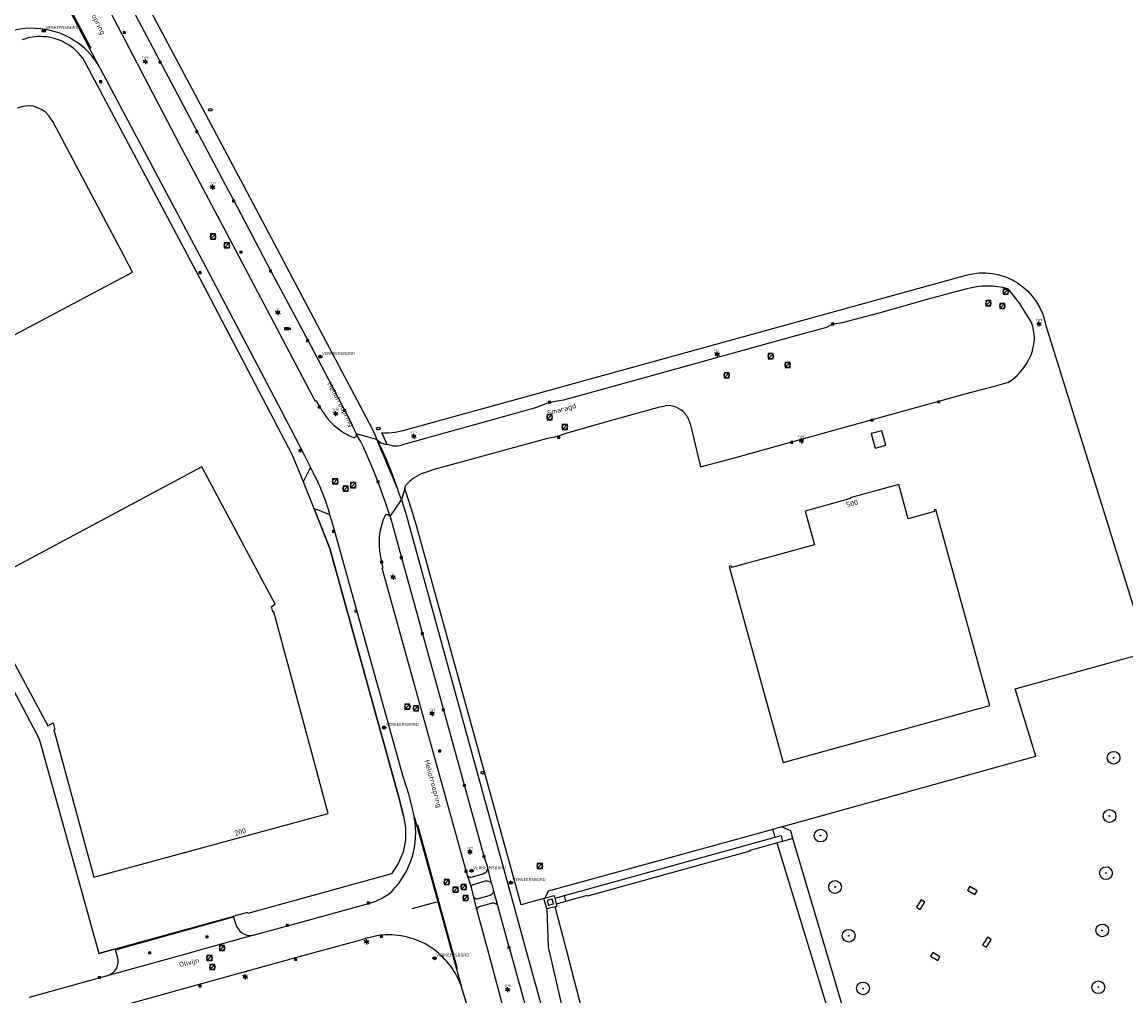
# Model space of a CAD drawing. Header units: metres. Extents: x 102000 to 105000, y 414600 to 420766.
# Tile 194 of 206: x 103296 to 103513, y 419991 to 420182. Entities that reach past the tile are written whole.
import ezdxf
from ezdxf.enums import TextEntityAlignment as Align

# ---------------------------------------------------------------- set-up
doc = ezdxf.new("R2010")
doc.units = ezdxf.units.M
doc.layers.get('0').update_dxf_attribs({"color": 8})
doc.styles.add('MtXpl_NLCS-ISO', font='NLCS-ISO.ttf')
doc.styles.add('NLCS-ISO', font='NLCS-ISO.ttf')

msp = doc.modelspace()

# ---------------------------------------------------------------- hatches: boundary and pattern name
for points in [[(103347.86, 420122), (103347.86, 420121.67), (103347.94, 420121.67), (103348.6, 420122)], [(103347.86, 420122), (103347.86, 420121.67), (103347.94, 420121.67), (103348.6, 420122)], [(103348.68, 420122), (103348.6, 420122), (103347.94, 420121.67), (103348.68, 420121.67)], [(103348.68, 420122), (103348.6, 420122), (103347.94, 420121.67), (103348.68, 420121.67)], [(103348.96, 420122), (103348.68, 420121.92), (103348.68, 420121.74), (103348.96, 420121.67)], [(103348.96, 420122), (103348.68, 420121.92), (103348.68, 420121.74), (103348.96, 420121.67)]]:
    msp.add_hatch(color=256).paths.add_polyline_path(points)
at = {"ltscale": 0.1}
h = msp.add_hatch(color=256, dxfattribs=at)
edge = h.paths.add_edge_path()
edge.add_arc((103510.41, 420037.69), 0.075, 0, 360)
h = msp.add_hatch(color=256, dxfattribs=at)
edge = h.paths.add_edge_path()
edge.add_arc((103509.62, 420026.26), 0.075, 0, 360)
h = msp.add_hatch(color=256, dxfattribs=at)
edge = h.paths.add_edge_path()
edge.add_arc((103452.96, 420022.42), 0.075, 0, 360)
h = msp.add_hatch(color=256, dxfattribs=at)
edge = h.paths.add_edge_path()
edge.add_arc((103508.93, 420015.05), 0.075, 0, 360)
h = msp.add_hatch(color=256, dxfattribs=at)
edge = h.paths.add_edge_path()
edge.add_arc((103455.81, 420012.34), 0.075, 0, 360)
h = msp.add_hatch(color=256, dxfattribs=at)
edge = h.paths.add_edge_path()
edge.add_arc((103508.18, 420003.82), 0.075, 0, 360)
h = msp.add_hatch(color=256, dxfattribs=at)
edge = h.paths.add_edge_path()
edge.add_arc((103458.47, 420002.78), 0.075, 0, 360)
h = msp.add_hatch(color=256, dxfattribs=at)
edge = h.paths.add_edge_path()
edge.add_arc((103461.28, 419992.44), 0.075, 0, 360)
h = msp.add_hatch(color=256, dxfattribs=at)
edge = h.paths.add_edge_path()
edge.add_arc((103507.42, 419992.68), 0.075, 0, 360)

# ---------------------------------------------------------------- linework, layer by layer
for p, q in [((103287.82, 420248.02), (103339.79, 420149.91)), ((103294.71, 420205.16), (103311.62, 420173.08)), ((103327.29, 420158.07), (103310.91, 420189.35)), ((103314.99, 420190.35), (103336.87, 420148.86)), ((103303.57, 420188.86), (103309.9, 420176.84)), ((103300.23, 420180.29), (103301.13, 420180.29)), ((103316.24, 420179.79), (103316.69, 420180.09)), ((103316.69, 420179.79), (103316.24, 420180.09)), ((103316.69, 420180.09), (103316.24, 420180.09)), ((103316.24, 420180.09), (103316.24, 420179.79)), ((103316.24, 420179.79), (103316.69, 420179.79)), ((103316.69, 420179.79), (103316.69, 420180.09)), ((103320.34, 420174.33), (103320.81, 420174.33)), ((103323.24, 420173.97), (103323.69, 420174.28)), ((103323.69, 420173.97), (103323.24, 420174.28)), ((103323.69, 420174.28), (103323.24, 420174.28)), ((103323.24, 420174.28), (103323.24, 420173.97)), ((103323.69, 420173.97), (103323.69, 420174.28)), ((103330.52, 420133.12), (103309, 420173.75)), ((103330.52, 420133.12), (103309, 420173.75)), ((103311.62, 420173.08), (103311.7, 420172.93)), ((103311.7, 420172.93), (103311.78, 420172.78)), ((103311.78, 420172.78), (103331.73, 420135.27)), ((103320.34, 420174.13), (103320.81, 420174.13)), ((103323.24, 420173.97), (103323.69, 420173.97)), ((103311.61, 420170.15), (103312.06, 420170.45)), ((103312.06, 420170.15), (103311.61, 420170.45)), ((103312.06, 420170.45), (103311.61, 420170.45)), ((103311.61, 420170.45), (103311.61, 420170.15)), ((103311.61, 420170.15), (103312.06, 420170.15)), ((103312.06, 420170.15), (103312.06, 420170.45)), ((103297.57, 420165.54), (103296.55, 420165.44)), ((103298.56, 420165.46), (103297.57, 420165.54)), ((103296.55, 420165.44), (103295.48, 420165.09)), ((103299.46, 420165.19), (103298.56, 420165.46)), ((103300.21, 420164.86), (103299.46, 420165.19)), ((103300.98, 420164.33), (103300.21, 420164.86)), ((103301.75, 420163.54), (103300.98, 420164.33)), ((103302.27, 420162.73), (103301.75, 420163.54)), ((103302.42, 420162.44), (103302.27, 420162.73)), ((103302.47, 420162.46), (103302.42, 420162.44)), ((103316.4, 420136.09), (103302.47, 420162.46)), ((103330.45, 420160.33), (103330.9, 420160.63)), ((103330.9, 420160.33), (103330.45, 420160.63)), ((103330.9, 420160.63), (103330.45, 420160.63)), ((103330.45, 420160.63), (103330.45, 420160.33)), ((103330.45, 420160.33), (103330.9, 420160.33)), ((103330.9, 420160.33), (103330.9, 420160.63)), ((103338.28, 420137.33), (103327.29, 420158.07)), ((103333.52, 420149.71), (103333.98, 420149.71)), ((103333.52, 420149.51), (103333.98, 420149.51)), ((103336.87, 420148.86), (103337.9, 420146.98)), ((103339.79, 420149.91), (103364.46, 420103.31)), ((103337.67, 420146.73), (103338.12, 420147.03)), ((103338.12, 420146.73), (103337.67, 420147.03)), ((103338.12, 420147.03), (103337.67, 420147.03)), ((103337.67, 420147.03), (103337.67, 420146.73)), ((103337.67, 420146.73), (103338.12, 420146.73)), ((103337.9, 420146.98), (103345.11, 420133.25)), ((103338.12, 420146.73), (103338.12, 420147.03)), ((103334.35, 420140.42), (103333.35, 420140.42)), ((103333.35, 420140.42), (103333.35, 420139.42)), ((103333.5, 420139.57), (103334.21, 420140.28)), ((103334.35, 420139.42), (103334.35, 420140.42)), ((103333.35, 420139.42), (103334.35, 420139.42)), ((103337.05, 420138.68), (103336.05, 420138.68)), ((103336.05, 420138.68), (103336.05, 420137.68)), ((103336.05, 420137.68), (103337.05, 420137.68)), ((103336.2, 420137.83), (103336.91, 420138.54)), ((103337.05, 420137.68), (103337.05, 420138.68)), ((103318.09, 420132.91), (103316.4, 420136.09)), ((103331.73, 420135.27), (103347.23, 420105.79)), ((103353.94, 420107.58), (103338.28, 420137.33)), ((103339.11, 420136.7), (103339.56, 420137)), ((103339.56, 420136.7), (103339.11, 420137)), ((103339.56, 420137), (103339.11, 420137)), ((103339.11, 420137), (103339.11, 420136.7)), ((103339.11, 420136.7), (103339.56, 420136.7)), ((103339.56, 420136.7), (103339.56, 420137)), ((103349.45, 420097.07), (103330.52, 420133.12)), ((103349.45, 420097.07), (103330.52, 420133.12)), ((103344.89, 420133), (103345.34, 420133.3)), ((103345.34, 420133), (103344.89, 420133.3)), ((103345.34, 420133.3), (103344.89, 420133.3)), ((103344.89, 420133.3), (103344.89, 420133)), ((103345.11, 420133.25), (103352.41, 420119.6)), ((103345.34, 420133), (103345.34, 420133.3)), ((103284.96, 420115.37), (103318.09, 420132.91)), ((103331.06, 420132.67), (103331.51, 420132.97)), ((103331.51, 420132.67), (103331.06, 420132.97)), ((103331.51, 420132.97), (103331.06, 420132.97)), ((103331.06, 420132.97), (103331.06, 420132.67)), ((103331.06, 420132.67), (103331.51, 420132.67)), ((103331.51, 420132.67), (103331.51, 420132.97)), ((103344.89, 420133), (103345.34, 420133)), ((103371.1, 420101.87), (103481.49, 420132.34)), ((103481.49, 420132.34), (103482.77, 420132.62)), ((103482.77, 420132.62), (103484.07, 420132.77)), ((103484.07, 420132.77), (103485.38, 420132.78)), ((103485.38, 420132.78), (103486.68, 420132.65)), ((103486.68, 420132.65), (103487.96, 420132.39)), ((103487.96, 420132.39), (103489.21, 420131.99)), ((103489.21, 420131.99), (103490.41, 420131.47)), ((103490.41, 420131.47), (103491.55, 420130.82)), ((103481.62, 420129.64), (103474.75, 420127.84)), ((103489.76, 420129.59), (103488.76, 420129.59)), ((103488.76, 420129.59), (103488.76, 420128.59)), ((103488.9, 420128.73), (103489.61, 420129.44)), ((103491.95, 420126.88), (103489.71, 420129.68)), ((103489.76, 420128.59), (103489.76, 420129.59)), ((103491.55, 420130.82), (103492.61, 420130.06)), ((103492.61, 420130.06), (103493.59, 420129.19)), ((103493.59, 420129.19), (103494.47, 420128.23)), ((103474.75, 420127.84), (103464.37, 420124.91)), ((103486.36, 420127.36), (103485.36, 420127.36)), ((103485.36, 420127.36), (103485.36, 420126.36)), ((103485.5, 420126.51), (103486.21, 420127.21)), ((103486.36, 420126.36), (103486.36, 420127.36)), ((103489.12, 420126.8), (103488.12, 420126.8)), ((103488.12, 420126.8), (103488.12, 420125.8)), ((103488.26, 420125.94), (103488.97, 420126.65)), ((103488.76, 420128.59), (103489.76, 420128.59)), ((103489.12, 420125.8), (103489.12, 420126.8)), ((103493.95, 420123.74), (103491.95, 420126.88)), ((103494.47, 420128.23), (103495.25, 420127.17)), ((103495.25, 420127.17), (103495.91, 420126.05)), ((103346.31, 420125.12), (103346.78, 420125.12)), ((103346.31, 420124.92), (103346.78, 420124.92)), ((103464.37, 420124.91), (103457.18, 420122.99)), ((103485.36, 420126.36), (103486.36, 420126.36)), ((103488.12, 420125.8), (103489.12, 420125.8)), ((103495.91, 420126.05), (103496.45, 420124.85)), ((103496.45, 420124.85), (103496.87, 420123.61)), ((103454.96, 420122.54), (103454.12, 420122.05)), ((103455.97, 420122.83), (103454.96, 420122.54)), ((103455.12, 420122.62), (103455.57, 420122.92)), ((103455.57, 420122.62), (103455.12, 420122.92)), ((103455.57, 420122.92), (103455.12, 420122.92)), ((103455.12, 420122.92), (103455.12, 420122.62)), ((103455.12, 420122.62), (103455.57, 420122.62)), ((103455.57, 420122.62), (103455.57, 420122.92)), ((103457.18, 420122.99), (103455.97, 420122.83)), ((103495.55, 420122.86), (103496.01, 420122.86)), ((103495.55, 420122.66), (103496.01, 420122.66)), ((103496.87, 420123.61), (103497.12, 420122.49)), ((103497.12, 420122.49), (103515.83, 420062.47)), ((103348.68, 420122), (103347.86, 420122)), ((103347.86, 420122), (103347.86, 420121.67)), ((103348.68, 420122), (103347.86, 420122)), ((103347.86, 420122), (103347.86, 420121.67)), ((103347.86, 420121.67), (103348.68, 420121.67)), ((103347.86, 420121.67), (103348.68, 420121.67)), ((103348.68, 420121.92), (103348.96, 420122)), ((103348.68, 420121.92), (103348.96, 420122)), ((103348.68, 420121.67), (103348.68, 420122)), ((103348.68, 420121.67), (103348.68, 420122)), ((103348.68, 420121.74), (103348.96, 420121.67)), ((103348.68, 420121.74), (103348.96, 420121.67)), ((103348.96, 420122), (103348.96, 420121.67)), ((103348.96, 420122), (103348.96, 420121.67)), ((103447.4, 420120.25), (103415.58, 420111.43)), ((103454.12, 420122.05), (103447.4, 420120.25)), ((103352.18, 420119.35), (103352.63, 420119.65)), ((103352.63, 420119.35), (103352.18, 420119.65)), ((103352.63, 420119.65), (103352.18, 420119.65)), ((103352.18, 420119.65), (103352.18, 420119.35)), ((103352.18, 420119.35), (103352.63, 420119.35)), ((103352.41, 420119.6), (103359.63, 420105.91)), ((103352.63, 420119.35), (103352.63, 420119.65)), ((103354.43, 420116.36), (103355.33, 420116.36)), ((103432.47, 420116.94), (103432.93, 420116.94)), ((103432.47, 420116.74), (103432.93, 420116.74)), ((103443.69, 420116.95), (103442.69, 420116.95)), ((103442.69, 420116.95), (103442.69, 420115.95)), ((103442.69, 420115.95), (103443.69, 420115.95)), ((103442.83, 420116.09), (103443.54, 420116.8)), ((103443.69, 420115.95), (103443.69, 420116.95)), ((103447, 420115.24), (103446, 420115.24)), ((103446, 420115.24), (103446, 420114.24)), ((103446, 420114.24), (103447, 420114.24)), ((103446.15, 420114.39), (103446.85, 420115.09)), ((103447, 420114.24), (103447, 420115.24)), ((103415.58, 420111.43), (103402.58, 420107.85)), ((103435.07, 420113.2), (103434.07, 420113.2)), ((103434.07, 420113.2), (103434.07, 420112.2)), ((103434.07, 420112.2), (103435.07, 420112.2)), ((103434.22, 420112.35), (103434.93, 420113.05)), ((103435.07, 420112.2), (103435.07, 420113.2)), ((103481.31, 420109.06), (103487.04, 420110.57)), ((103487.04, 420110.57), (103489.82, 420111.36)), ((103354.12, 420107.68), (103353.94, 420107.58)), ((103354.82, 420106.4), (103354.12, 420107.68)), ((103399.45, 420107.24), (103397.1, 420106.32)), ((103400.52, 420107.52), (103399.45, 420107.24)), ((103399.6, 420107.28), (103400.05, 420107.58)), ((103400.05, 420107.28), (103399.6, 420107.58)), ((103400.05, 420107.58), (103399.6, 420107.58)), ((103399.6, 420107.58), (103399.6, 420107.28)), ((103399.6, 420107.28), (103400.05, 420107.28)), ((103400.05, 420107.28), (103400.05, 420107.58)), ((103402.58, 420107.85), (103400.52, 420107.52)), ((103447.32, 420099.64), (103476.12, 420107.6)), ((103475.9, 420107.34), (103476.35, 420107.64)), ((103476.35, 420107.34), (103475.9, 420107.64)), ((103476.35, 420107.64), (103475.9, 420107.64)), ((103475.9, 420107.64), (103475.9, 420107.34)), ((103475.9, 420107.34), (103476.35, 420107.34)), ((103476.12, 420107.6), (103481.31, 420109.06)), ((103476.35, 420107.34), (103476.35, 420107.64)), ((103347.23, 420105.79), (103351.84, 420096.81)), ((103354.48, 420106.35), (103354.93, 420106.65)), ((103354.93, 420106.35), (103354.48, 420106.65)), ((103354.93, 420106.65), (103354.48, 420106.65)), ((103354.48, 420106.65), (103354.48, 420106.35)), ((103354.48, 420106.35), (103354.93, 420106.35)), ((103354.93, 420106.35), (103354.93, 420106.65)), ((103357.65, 420105.27), (103358.12, 420105.27)), ((103357.65, 420105.07), (103358.12, 420105.07)), ((103359.41, 420105.66), (103359.86, 420105.96)), ((103359.86, 420105.66), (103359.41, 420105.96)), ((103359.86, 420105.96), (103359.41, 420105.96)), ((103359.41, 420105.96), (103359.41, 420105.66)), ((103359.41, 420105.66), (103359.86, 420105.66)), ((103359.63, 420105.91), (103360.72, 420103.78)), ((103359.86, 420105.66), (103359.86, 420105.96)), ((103397.1, 420106.32), (103386.29, 420103.34)), ((103400.33, 420105), (103399.33, 420105)), ((103399.33, 420105), (103399.33, 420104)), ((103400.33, 420104), (103400.33, 420105)), ((103411.32, 420103.73), (103421.46, 420106.54)), ((103421.46, 420106.54), (103422.49, 420106.74)), ((103360.72, 420103.78), (103361.94, 420101.21)), ((103364.46, 420103.31), (103365.41, 420101.45)), ((103386.29, 420103.34), (103371.01, 420099.08)), ((103399.33, 420104), (103400.33, 420104)), ((103399.47, 420104.15), (103400.18, 420104.86)), ((103403.32, 420103.08), (103402.32, 420103.08)), ((103402.32, 420103.08), (103402.32, 420102.08)), ((103402.47, 420102.23), (103403.17, 420102.93)), ((103402.81, 420101.29), (103411.32, 420103.73)), ((103403.32, 420102.08), (103403.32, 420103.08)), ((103427.39, 420103.22), (103429.44, 420094.72)), ((103462.83, 420103.75), (103463.28, 420104.05)), ((103463.28, 420103.75), (103462.83, 420104.05)), ((103463.28, 420104.05), (103462.83, 420104.05)), ((103462.83, 420104.05), (103462.83, 420103.75)), ((103462.83, 420103.75), (103463.28, 420103.75)), ((103463.28, 420103.75), (103463.28, 420104.05)), ((103365.97, 420100.1), (103361.94, 420101.21)), ((103362.74, 420099.79), (103361.94, 420101.21)), ((103365.41, 420101.45), (103365.97, 420100.1)), ((103367.38, 420100.47), (103366.92, 420101.45)), ((103366.92, 420101.45), (103368.23, 420101.43)), ((103368.23, 420101.43), (103369.53, 420101.54)), ((103369.53, 420101.54), (103370.81, 420101.79)), ((103370.81, 420101.79), (103371.1, 420101.87)), ((103373, 420100.84), (103373.46, 420100.84)), ((103373, 420100.64), (103373.46, 420100.64)), ((103399.48, 420100.38), (103400.87, 420100.64)), ((103400.87, 420100.64), (103401.98, 420100.96)), ((103401.39, 420100.37), (103401.84, 420100.67)), ((103401.84, 420100.37), (103401.39, 420100.67)), ((103401.84, 420100.67), (103401.39, 420100.67)), ((103401.39, 420100.67), (103401.39, 420100.37)), ((103401.84, 420100.37), (103401.84, 420100.67)), ((103401.98, 420100.96), (103402.81, 420101.29)), ((103402.32, 420102.08), (103403.32, 420102.08)), ((103464.96, 420101.83), (103462.89, 420101.27)), ((103462.89, 420101.27), (103463.67, 420098.43)), ((103465.73, 420099), (103464.96, 420101.83)), ((103363.33, 420098.58), (103362.74, 420099.79)), ((103364.52, 420095.92), (103363.33, 420098.58)), ((103365.97, 420100.1), (103366.63, 420098.88)), ((103370.02, 420090.49), (103365.97, 420100.1)), ((103366.63, 420098.88), (103367.78, 420096.28)), ((103367.35, 420099.25), (103368.01, 420099.1)), ((103368.01, 420099.1), (103367.38, 420100.47)), ((103369.04, 420098.87), (103368.01, 420099.1)), ((103383.45, 420096.02), (103393.01, 420098.64)), ((103393.01, 420098.64), (103399.48, 420100.38)), ((103401.39, 420100.37), (103401.84, 420100.37)), ((103436.54, 420096.67), (103447.32, 420099.64)), ((103447.1, 420099.39), (103447.55, 420099.69)), ((103447.55, 420099.39), (103447.1, 420099.69)), ((103447.55, 420099.69), (103447.1, 420099.69)), ((103447.1, 420099.69), (103447.1, 420099.39)), ((103447.1, 420099.39), (103447.55, 420099.39)), ((103447.55, 420099.39), (103447.55, 420099.69)), ((103448.96, 420099.96), (103449.42, 420099.96)), ((103448.96, 420099.76), (103449.42, 420099.76)), ((103463.67, 420098.43), (103465.73, 420099)), ((103351.53, 420091.95), (103349.45, 420097.07)), ((103351.53, 420091.95), (103349.45, 420097.07)), ((103350.65, 420097.77), (103351.1, 420098.07)), ((103351.1, 420097.77), (103350.65, 420098.07)), ((103351.1, 420098.07), (103350.65, 420098.07)), ((103350.65, 420098.07), (103350.65, 420097.77)), ((103350.65, 420097.77), (103351.1, 420097.77)), ((103351.1, 420097.77), (103351.1, 420098.07)), ((103351.84, 420096.81), (103352.63, 420095.26)), ((103367.78, 420096.28), (103368.85, 420093.64)), ((103429.44, 420094.72), (103436.54, 420096.67)), ((103331.64, 420094.74), (103287.02, 420070.9)), ((103346.04, 420067.79), (103331.64, 420094.74)), ((103351.67, 420092), (103352.96, 420094.62)), ((103352.63, 420095.26), (103352.96, 420094.62)), ((103365.65, 420093.24), (103364.52, 420095.92)), ((103374.98, 420093.5), (103377.45, 420094.35)), ((103377.45, 420094.35), (103383.45, 420096.02)), ((103351.53, 420091.95), (103351.67, 420092)), ((103353.75, 420086.38), (103351.53, 420091.95)), ((103353.75, 420086.38), (103351.53, 420091.95)), ((103358.3, 420092.39), (103357.3, 420092.39)), ((103357.3, 420092.39), (103357.3, 420091.39)), ((103357.45, 420091.54), (103358.15, 420092.25)), ((103358.3, 420091.39), (103358.3, 420092.39)), ((103366.7, 420090.52), (103365.65, 420093.24)), ((103365.96, 420091.65), (103366.4, 420091.95)), ((103366.4, 420091.65), (103365.96, 420091.95)), ((103366.4, 420091.95), (103365.96, 420091.95)), ((103365.96, 420091.95), (103365.96, 420091.65)), ((103366.4, 420091.65), (103366.4, 420091.95)), ((103368.85, 420093.64), (103369.85, 420090.98)), ((103357.3, 420091.39), (103358.3, 420091.39)), ((103360.33, 420090.95), (103359.33, 420090.95)), ((103359.33, 420090.95), (103359.33, 420089.95)), ((103359.33, 420089.95), (103360.33, 420089.95)), ((103359.47, 420090.1), (103360.18, 420090.8)), ((103360.33, 420089.95), (103360.33, 420090.95)), ((103361.82, 420091.65), (103360.82, 420091.65)), ((103360.82, 420091.65), (103360.82, 420090.65)), ((103360.82, 420090.65), (103361.82, 420090.65)), ((103360.97, 420090.8), (103361.67, 420091.51)), ((103361.82, 420090.65), (103361.82, 420091.65)), ((103365.96, 420091.65), (103366.4, 420091.65)), ((103367.67, 420087.78), (103366.7, 420090.52)), ((103369.85, 420090.98), (103370.02, 420090.49)), ((103370.24, 420089.84), (103370.02, 420090.49)), ((103370.77, 420088.29), (103370.24, 420089.84)), ((103371.45, 420090.47), (103370.77, 420088.29)), ((103371.45, 420090.47), (103371.65, 420091.13)), ((103371.68, 420089.82), (103371.45, 420090.47)), ((103372.19, 420088.27), (103371.68, 420089.82)), ((103468.3, 420091.29), (103458.79, 420088.67)), ((103470.15, 420084.57), (103468.3, 420091.29)), ((103368.57, 420085.01), (103367.67, 420087.78)), ((103368.57, 420085.01), (103370.77, 420088.29)), ((103370.77, 420088.29), (103371.62, 420085.58)), ((103372.72, 420086.65), (103372.19, 420088.27)), ((103458.83, 420088.52), (103449.95, 420086.07)), ((103458.79, 420088.67), (103458.83, 420088.52)), ((103353.96, 420086.47), (103353.75, 420086.38)), ((103353.75, 420086.38), (103356.78, 420078.75)), ((103356.78, 420078.75), (103353.75, 420086.38)), ((103354.34, 420086.33), (103353.96, 420086.47)), ((103356.78, 420085.36), (103354.34, 420086.33)), ((103371.62, 420085.58), (103392.3, 420010.52)), ((103373.66, 420083.45), (103372.72, 420086.65)), ((103449.95, 420086.07), (103451.77, 420079.48)), ((103475.29, 420085.98), (103470.15, 420084.57)), ((103475.57, 420086.39), (103475.21, 420086.29)), ((103475.21, 420086.29), (103475.29, 420085.98)), ((103486.17, 420047.91), (103475.57, 420086.39)), ((103357.42, 420083.24), (103356.78, 420085.36)), ((103371.08, 420034.24), (103357.42, 420083.24)), ((103368.46, 420085), (103368.57, 420085.01)), ((103368.57, 420085.01), (103386.97, 420018.41)), ((103394.26, 420008.82), (103373.66, 420083.45)), ((103357.26, 420081.96), (103357.71, 420082.26)), ((103357.71, 420081.96), (103357.26, 420082.26)), ((103357.71, 420082.26), (103357.26, 420082.26)), ((103357.26, 420082.26), (103357.26, 420081.96)), ((103357.26, 420081.96), (103357.71, 420081.96)), ((103357.71, 420081.96), (103357.71, 420082.26)), ((103451.77, 420079.48), (103435.5, 420075.01)), ((103356.78, 420078.75), (103370.36, 420029.71)), ((103370.36, 420029.71), (103356.78, 420078.75)), ((103370.55, 420076.78), (103371, 420077.08)), ((103371, 420076.78), (103370.55, 420077.08)), ((103371, 420077.08), (103370.55, 420077.08)), ((103370.55, 420077.08), (103370.55, 420076.78)), ((103370.55, 420076.78), (103371, 420076.78)), ((103371, 420076.78), (103371, 420077.08)), ((103366.67, 420075.91), (103367.12, 420076.21)), ((103367.12, 420075.91), (103366.67, 420076.21)), ((103367.12, 420076.21), (103366.67, 420076.21)), ((103366.67, 420076.21), (103366.67, 420075.91)), ((103366.67, 420075.91), (103367.12, 420075.91)), ((103367.22, 420074.96), (103366.84, 420076.38)), ((103367, 420074.9), (103367.22, 420074.96)), ((103373.33, 420052.01), (103367, 420074.9)), ((103367.12, 420075.91), (103367.12, 420076.21)), ((103435.41, 420075.3), (103435.03, 420075.19)), ((103435.03, 420075.19), (103445.66, 420036.78)), ((103435.5, 420075.01), (103435.41, 420075.3)), ((103368.93, 420073.2), (103369.39, 420073.2)), ((103368.93, 420073), (103369.39, 420073)), ((103287.02, 420070.9), (103301.43, 420043.95)), ((103345.29, 420067.37), (103346.04, 420067.79)), ((103345.59, 420066.28), (103345.29, 420067.37)), ((103345.78, 420066.33), (103345.59, 420066.28)), ((103356.45, 420026.76), (103345.78, 420066.33)), ((103361.63, 420066.28), (103362.09, 420066.58)), ((103362.09, 420066.28), (103361.63, 420066.58)), ((103362.09, 420066.58), (103361.63, 420066.58)), ((103361.63, 420066.58), (103361.63, 420066.28)), ((103361.63, 420066.28), (103362.09, 420066.28)), ((103362.09, 420066.28), (103362.09, 420066.58)), ((103374.66, 420061.87), (103375.11, 420062.17)), ((103375.11, 420061.87), (103374.66, 420062.17)), ((103375.11, 420062.17), (103374.66, 420062.17)), ((103374.66, 420062.17), (103374.66, 420061.87)), ((103374.66, 420061.87), (103375.11, 420061.87)), ((103375.11, 420061.87), (103375.11, 420062.17)), ((103289.39, 420061.01), (103299.78, 420041.4)), ((103491.13, 420051.18), (103516.93, 420058.35)), ((103383.46, 420015.51), (103373.33, 420052.01)), ((103495.17, 420037.97), (103491.13, 420051.18)), ((103372.46, 420048.23), (103371.46, 420048.23)), ((103371.46, 420048.23), (103371.46, 420047.23)), ((103371.46, 420047.23), (103372.46, 420047.23)), ((103371.61, 420047.38), (103372.32, 420048.09)), ((103372.46, 420047.23), (103372.46, 420048.23)), ((103374.12, 420047.89), (103373.12, 420047.89)), ((103373.12, 420047.89), (103373.12, 420046.89)), ((103373.12, 420046.89), (103374.12, 420046.89)), ((103373.27, 420047.03), (103373.97, 420047.74)), ((103374.12, 420046.89), (103374.12, 420047.89)), ((103376.56, 420046.47), (103377.02, 420046.47)), ((103378.77, 420046.93), (103379.22, 420047.23)), ((103379.22, 420046.93), (103378.77, 420047.23)), ((103379.22, 420047.23), (103378.77, 420047.23)), ((103378.77, 420047.23), (103378.77, 420046.93)), ((103378.77, 420046.93), (103379.22, 420046.93)), ((103379.22, 420046.93), (103379.22, 420047.23)), ((103445.66, 420036.78), (103486.17, 420047.91)), ((103301.43, 420043.95), (103302.52, 420044.52)), ((103302.52, 420044.52), (103302.84, 420043.22)), ((103376.56, 420046.27), (103377.02, 420046.27)), ((103302.84, 420043.22), (103302.64, 420043.18)), ((103302.64, 420043.18), (103310.45, 420014.28)), ((103366.94, 420043.62), (103367.84, 420043.62)), ((103299.78, 420041.4), (103311.25, 420000)), ((103378.04, 420038.86), (103378.49, 420039.16)), ((103378.49, 420038.86), (103378.04, 420039.16)), ((103378.49, 420039.16), (103378.04, 420039.16)), ((103378.04, 420039.16), (103378.04, 420038.86)), ((103378.04, 420038.86), (103378.49, 420038.86)), ((103378.49, 420038.86), (103378.49, 420039.16)), ((103445.32, 420024.12), (103495.17, 420037.97)), ((103372.23, 420030.53), (103371.08, 420034.24)), ((103382.89, 420032.09), (103383.34, 420032.39)), ((103383.34, 420032.09), (103382.89, 420032.39)), ((103383.34, 420032.39), (103382.89, 420032.39)), ((103382.89, 420032.39), (103382.89, 420032.09)), ((103382.89, 420032.09), (103383.34, 420032.09)), ((103383.34, 420032.09), (103383.34, 420032.39)), ((103370.36, 420029.71), (103371.22, 420026.26)), ((103371.22, 420026.26), (103370.36, 420029.71)), ((103373.07, 420027.23), (103372.23, 420030.53)), ((103373.13, 420026.83), (103373.07, 420027.23)), ((103310.45, 420014.28), (103356.45, 420026.76)), ((103371.22, 420026.26), (103371.57, 420024.03)), ((103371.22, 420026.26), (103371.57, 420024.03)), ((103373.32, 420025.98), (103373.13, 420026.83)), ((103373.32, 420025.98), (103380.55, 420000)), ((103371.57, 420024.03), (103371.58, 420021.59)), ((103371.57, 420024.03), (103371.58, 420021.59)), ((103378.17, 420009.33), (103373.97, 420024.46)), ((103443.57, 420023.64), (103399.56, 420011.5)), ((103445.32, 420024.12), (103443.57, 420023.64)), ((103444.04, 420022.1), (103443.57, 420023.64)), ((103447.1, 420023.35), (103445.32, 420024.12)), ((103447.54, 420021.85), (103447.1, 420023.35)), ((103371.58, 420021.59), (103371.13, 420019.19)), ((103371.58, 420021.59), (103371.13, 420019.19)), ((103402.74, 420010.69), (103444.04, 420022.1)), ((103439.18, 420019.58), (103444.37, 420020.99)), ((103444.04, 420022.1), (103445.23, 420022.42)), ((103445.49, 420021.29), (103444.37, 420020.99)), ((103444.37, 420020.99), (103450.79, 420000)), ((103445.23, 420022.42), (103445.49, 420021.29)), ((103447.54, 420021.85), (103445.49, 420021.29)), ((103454, 420000), (103447.54, 420021.85)), ((103371.13, 420019.19), (103370.15, 420016.96)), ((103371.13, 420019.19), (103370.15, 420016.96)), ((103383.99, 420019.33), (103384.46, 420019.33)), ((103383.99, 420019.13), (103384.46, 420019.13)), ((103386.75, 420018.16), (103387.2, 420018.46)), ((103387.2, 420018.16), (103386.75, 420018.46)), ((103387.2, 420018.46), (103386.75, 420018.46)), ((103386.75, 420018.46), (103386.75, 420018.16)), ((103386.97, 420018.41), (103387.64, 420016.22)), ((103387.2, 420018.16), (103387.2, 420018.46)), ((103407.33, 420010.62), (103439.19, 420019.44)), ((103439.19, 420019.44), (103439.18, 420019.58)), ((103370.15, 420016.96), (103368.82, 420014.92)), ((103370.15, 420016.96), (103368.82, 420014.92)), ((103386.75, 420018.16), (103387.2, 420018.16)), ((103387.64, 420016.22), (103387.65, 420016.12)), ((103398.42, 420016.96), (103397.42, 420016.96)), ((103397.42, 420016.96), (103397.42, 420015.96)), ((103397.56, 420016.11), (103398.27, 420016.82)), ((103398.42, 420015.96), (103398.42, 420016.96)), ((103368.82, 420014.92), (103340.69, 420007.14)), ((103368.82, 420014.92), (103340.69, 420007.14)), ((103383.24, 420015.26), (103383.69, 420015.56)), ((103383.69, 420015.26), (103383.24, 420015.56)), ((103383.69, 420015.56), (103383.24, 420015.56)), ((103383.24, 420015.56), (103383.24, 420015.26)), ((103383.24, 420015.26), (103383.69, 420015.26)), ((103383.59, 420015.07), (103383.46, 420015.51)), ((103383.71, 420014.62), (103383.59, 420015.07)), ((103383.69, 420015.26), (103383.69, 420015.56)), ((103384.52, 420012.25), (103383.71, 420014.62)), ((103383.9, 420014.39), (103383.71, 420014.62)), ((103384.06, 420014.26), (103383.9, 420014.39)), ((103384.25, 420014.21), (103384.06, 420014.26)), ((103384.09, 420015.52), (103384.98, 420015.51)), ((103384.42, 420014.22), (103384.25, 420014.21)), ((103386.93, 420014.95), (103384.42, 420014.22)), ((103387.19, 420015.09), (103386.93, 420014.95)), ((103387.41, 420015.29), (103387.19, 420015.09)), ((103387.56, 420015.54), (103387.41, 420015.29)), ((103387.65, 420015.83), (103387.56, 420015.54)), ((103387.65, 420016.12), (103388.38, 420013.1)), ((103387.65, 420016.12), (103387.65, 420015.83)), ((103397.42, 420015.96), (103398.42, 420015.96)), ((103380.16, 420013.8), (103379.16, 420013.8)), ((103379.16, 420013.8), (103379.16, 420012.8)), ((103379.16, 420012.8), (103380.16, 420012.8)), ((103379.31, 420012.95), (103380.02, 420013.66)), ((103380.16, 420012.8), (103380.16, 420013.8)), ((103381.88, 420012.31), (103380.88, 420012.31)), ((103380.88, 420012.31), (103380.88, 420011.31)), ((103381.03, 420011.46), (103381.73, 420012.16)), ((103381.88, 420011.31), (103381.88, 420012.31)), ((103383.49, 420012.83), (103382.49, 420012.83)), ((103382.49, 420012.83), (103382.49, 420011.83)), ((103382.49, 420011.83), (103383.49, 420011.83)), ((103382.64, 420011.98), (103383.34, 420012.68)), ((103383.49, 420011.83), (103383.49, 420012.83)), ((103384.5, 420012.45), (103384.56, 420012.63)), ((103384.52, 420012.25), (103384.5, 420012.45)), ((103385.01, 420010.34), (103384.52, 420012.25)), ((103384.56, 420012.63), (103384.69, 420012.77)), ((103384.69, 420012.77), (103384.86, 420012.85)), ((103384.86, 420012.85), (103387.29, 420013.55)), ((103387.29, 420013.55), (103387.4, 420013.57)), ((103387.4, 420013.57), (103387.68, 420013.56)), ((103387.68, 420013.56), (103387.95, 420013.47)), ((103387.95, 420013.47), (103388.19, 420013.32)), ((103388.19, 420013.32), (103388.38, 420013.1)), ((103388.38, 420013.1), (103388.5, 420012.84)), ((103388.5, 420012.84), (103388.78, 420011.75)), ((103391.81, 420013.2), (103392.71, 420013.2)), ((103482.24, 420012.46), (103481.8, 420011.73)), ((103483.65, 420011.6), (103482.24, 420012.46)), ((103380.88, 420011.31), (103381.88, 420011.31)), ((103383.86, 420010.68), (103382.86, 420010.68)), ((103382.86, 420010.68), (103382.86, 420009.68)), ((103382.86, 420009.68), (103383.86, 420009.68)), ((103383, 420009.82), (103383.71, 420010.53)), ((103383.86, 420009.68), (103383.86, 420010.68)), ((103385.57, 420007.93), (103385.01, 420010.34)), ((103385.12, 420010.15), (103385.01, 420010.34)), ((103385.29, 420010.02), (103385.12, 420010.15)), ((103385.5, 420009.95), (103385.29, 420010.02)), ((103385.64, 420009.95), (103385.5, 420009.95)), ((103388.09, 420010.65), (103385.64, 420009.95)), ((103388.35, 420010.77), (103388.09, 420010.65)), ((103388.55, 420010.96), (103388.35, 420010.77)), ((103388.7, 420011.2), (103388.55, 420010.96)), ((103388.78, 420011.47), (103388.7, 420011.2)), ((103388.78, 420011.75), (103389.7, 420008.5)), ((103388.78, 420011.75), (103388.78, 420011.47)), ((103392.3, 420010.52), (103395.2, 420000)), ((103398.71, 420010.11), (103394.26, 420008.82)), ((103398.71, 420010.11), (103398.88, 420010.16)), ((103399.26, 420008.04), (103398.71, 420010.11)), ((103399.56, 420011.5), (103398.88, 420010.16)), ((103398.88, 420010.16), (103400.75, 420010.66)), ((103400.34, 420009.98), (103399.38, 420009.72)), ((103399.38, 420009.72), (103399.64, 420008.76)), ((103400.59, 420009.02), (103400.34, 420009.98)), ((103400.75, 420010.66), (103400.87, 420010.17)), ((103400.87, 420010.17), (103400.91, 420010.18)), ((103400.91, 420010.18), (103402.74, 420010.69)), ((103401.2, 420009.06), (103400.91, 420010.18)), ((103403.04, 420009.57), (103402.74, 420010.69)), ((103403.04, 420009.57), (103407.25, 420010.75)), ((103407.25, 420010.75), (103407.33, 420010.62)), ((103472.69, 420009.83), (103471.79, 420008.4)), ((103473.41, 420009.37), (103472.69, 420009.83)), ((103481.8, 420011.73), (103483.21, 420010.88)), ((103483.21, 420010.88), (103483.65, 420011.6)), ((103350.62, 420005.34), (103364.56, 420009.16)), ((103364.09, 420009.04), (103364.54, 420009.34)), ((103364.54, 420009.04), (103364.09, 420009.34)), ((103364.54, 420009.34), (103364.09, 420009.34)), ((103364.09, 420009.34), (103364.09, 420009.04)), ((103364.09, 420009.04), (103364.54, 420009.04)), ((103364.54, 420009.04), (103364.54, 420009.34)), ((103377.69, 420009.39), (103372.85, 420008.07)), ((103380.76, 420000), (103378.17, 420009.33)), ((103385.57, 420007.93), (103385.64, 420008.02)), ((103387.71, 420000), (103385.57, 420007.93)), ((103385.64, 420008.02), (103385.7, 420008.22)), ((103385.7, 420008.22), (103385.83, 420008.38)), ((103385.83, 420008.38), (103386.02, 420008.49)), ((103386.02, 420008.49), (103388.44, 420009.17)), ((103388.44, 420009.17), (103388.62, 420009.21)), ((103388.62, 420009.21), (103388.9, 420009.21)), ((103388.9, 420009.21), (103389.17, 420009.13)), ((103389.17, 420009.13), (103389.4, 420008.97)), ((103389.4, 420008.97), (103389.59, 420008.76)), ((103389.59, 420008.76), (103389.7, 420008.5)), ((103389.7, 420008.5), (103391.85, 420000.56)), ((103399.33, 420008.06), (103399.26, 420008.04)), ((103400.94, 420008.48), (103399.33, 420008.06)), ((103399.6, 420000.53), (103399.33, 420008.06)), ((103399.64, 420008.76), (103400.59, 420009.02)), ((103400.94, 420008.48), (103401.33, 420008.58)), ((103403.15, 420000), (103400.94, 420008.48)), ((103401.2, 420009.06), (103403.04, 420009.57)), ((103401.33, 420008.58), (103401.2, 420009.06)), ((103471.79, 420008.4), (103472.51, 420007.95)), ((103472.51, 420007.95), (103473.41, 420009.37)), ((103314.68, 420000.17), (103337.86, 420006.58)), ((103337.86, 420006.58), (103314.68, 420000.17)), ((103314.71, 420000.04), (103337.89, 420006.47)), ((103337.91, 420006.59), (103337.86, 420006.58)), ((103337.91, 420006.59), (103337.86, 420006.58)), ((103337.86, 420006.58), (103337.89, 420006.47)), ((103337.89, 420006.47), (103338.26, 420005.13)), ((103340.62, 420007.32), (103337.91, 420006.59)), ((103340.62, 420007.32), (103337.91, 420006.59)), ((103340.69, 420007.14), (103340.62, 420007.32)), ((103340.69, 420007.14), (103340.62, 420007.32)), ((103341.95, 420002.93), (103350.62, 420005.34)), ((103348.2, 420004.66), (103348.65, 420004.97)), ((103348.65, 420004.66), (103348.2, 420004.97)), ((103348.65, 420004.97), (103348.2, 420004.97)), ((103348.2, 420004.97), (103348.2, 420004.66)), ((103348.2, 420004.66), (103348.65, 420004.66)), ((103348.65, 420004.66), (103348.65, 420004.97)), ((103331.26, 420000), (103341.66, 420002.87)), ((103332.46, 420002.42), (103332.9, 420002.72)), ((103332.9, 420002.42), (103332.46, 420002.72)), ((103332.9, 420002.72), (103332.46, 420002.72)), ((103332.46, 420002.72), (103332.46, 420002.42)), ((103332.46, 420002.42), (103332.9, 420002.42)), ((103332.9, 420002.42), (103332.9, 420002.72)), ((103362.76, 420001.94), (103355.76, 420000)), ((103363.71, 420002.21), (103362.76, 420001.94)), ((103364.68, 420002.46), (103363.71, 420002.21)), ((103363.71, 420001.67), (103364.18, 420001.67)), ((103363.71, 420001.47), (103364.18, 420001.47)), ((103365.65, 420002.69), (103364.68, 420002.46)), ((103366.61, 420002.88), (103365.65, 420002.69)), ((103367.07, 420002.91), (103366.61, 420002.88)), ((103366.63, 420002.47), (103367.08, 420002.77)), ((103367.08, 420002.47), (103366.63, 420002.77)), ((103367.08, 420002.77), (103366.63, 420002.77)), ((103366.63, 420002.77), (103366.63, 420002.47)), ((103366.63, 420002.47), (103367.08, 420002.47)), ((103367.08, 420002.47), (103367.08, 420002.77)), ((103485.66, 420002.47), (103484.74, 420000.95)), ((103485.47, 420000.51), (103486.39, 420002.03)), ((103486.39, 420002.03), (103485.66, 420002.47)), ((103314.62, 420000.16), (103314.03, 420000)), ((103314.03, 420000), (103314.62, 420000.16)), ((103314.68, 420000.17), (103314.62, 420000.16)), ((103314.62, 420000.16), (103314.68, 420000.17)), ((103314.68, 420000.17), (103314.71, 420000.04)), ((103314.72, 420000), (103314.71, 420000.04)), ((103321.18, 419999.28), (103321.63, 419999.58)), ((103321.63, 419999.28), (103321.18, 419999.58)), ((103321.63, 419999.58), (103321.18, 419999.58)), ((103321.18, 419999.58), (103321.18, 419999.28)), ((103321.18, 419999.28), (103321.63, 419999.28)), ((103321.63, 419999.28), (103321.63, 419999.58)), ((103333.65, 419998.93), (103332.65, 419998.93)), ((103332.65, 419998.93), (103332.65, 419997.93)), ((103333.65, 419997.93), (103333.65, 419998.93)), ((103336.12, 420000.88), (103335.12, 420000.88)), ((103335.12, 420000.88), (103335.12, 419999.88)), ((103336.12, 420000.88), (103335.12, 420000.88)), ((103335.12, 420000.88), (103335.12, 419999.88)), ((103335.12, 419999.88), (103336.12, 419999.88)), ((103335.12, 419999.88), (103336.12, 419999.88)), ((103335.27, 420000.03), (103335.98, 420000.74)), ((103335.27, 420000.03), (103335.98, 420000.74)), ((103336.12, 419999.88), (103336.12, 420000.88)), ((103336.12, 419999.88), (103336.12, 420000.88)), ((103391.63, 420000.31), (103392.08, 420000.61)), ((103392.08, 420000.31), (103391.63, 420000.61)), ((103392.08, 420000.61), (103391.63, 420000.61)), ((103391.63, 420000.61), (103391.63, 420000.31)), ((103391.63, 420000.31), (103392.08, 420000.31)), ((103391.85, 420000.56), (103392.01, 420000)), ((103392.08, 420000.31), (103392.08, 420000.61)), ((103399.72, 420000), (103399.6, 420000.53)), ((103484.74, 420000.95), (103485.47, 420000.51)), ((103332.65, 419997.93), (103333.65, 419997.93)), ((103332.79, 419998.07), (103333.5, 419998.78)), ((103334.22, 419997.14), (103333.22, 419997.14)), ((103333.22, 419997.14), (103333.22, 419996.14)), ((103333.36, 419996.29), (103334.07, 419997)), ((103334.22, 419996.14), (103334.22, 419997.14)), ((103349.82, 419997.98), (103350.27, 419998.28)), ((103350.27, 419997.98), (103349.82, 419998.28)), ((103350.27, 419998.28), (103349.82, 419998.28)), ((103349.82, 419998.28), (103349.82, 419997.98)), ((103349.82, 419997.98), (103350.27, 419997.98)), ((103350.27, 419997.98), (103350.27, 419998.28)), ((103376.83, 419998.37), (103377.73, 419998.37)), ((103311.33, 419994.44), (103311.78, 419994.74)), ((103311.78, 419994.44), (103311.33, 419994.74)), ((103311.78, 419994.74), (103311.33, 419994.74)), ((103311.33, 419994.74), (103311.33, 419994.44)), ((103311.78, 419994.44), (103311.78, 419994.74)), ((103333.22, 419996.14), (103334.22, 419996.14)), ((103339.92, 419994.81), (103340.38, 419994.81)), ((103339.92, 419994.61), (103340.38, 419994.61)), ((103311.33, 419994.44), (103311.78, 419994.44)), ((103331.05, 419992.76), (103331.5, 419993.06)), ((103331.5, 419992.76), (103331.05, 419993.06)), ((103331.5, 419993.06), (103331.05, 419993.06)), ((103331.05, 419993.06), (103331.05, 419992.76)), ((103331.05, 419992.76), (103331.5, 419992.76)), ((103331.5, 419992.76), (103331.5, 419993.06)), ((103391.38, 419992.3), (103391.85, 419992.3)), ((103391.38, 419992.1), (103391.85, 419992.1))]:
    msp.add_line(p, q)
for p, q in [((103320.36, 420174.35), (103320.14, 420174.48)), ((103320.58, 420174.48), (103320.58, 420174.73)), ((103320.8, 420174.35), (103321.02, 420174.48)), ((103320.36, 420174.1), (103320.14, 420173.97)), ((103320.58, 420173.97), (103320.58, 420173.72)), ((103320.8, 420174.1), (103321.02, 420173.97)), ((103333.53, 420149.74), (103333.31, 420149.87)), ((103333.53, 420149.49), (103333.31, 420149.36)), ((103333.75, 420149.87), (103333.75, 420150.12)), ((103333.75, 420149.36), (103333.75, 420149.11)), ((103333.97, 420149.74), (103334.19, 420149.87)), ((103333.97, 420149.49), (103334.19, 420149.36)), ((103346.33, 420125.15), (103346.11, 420125.28)), ((103346.33, 420124.9), (103346.11, 420124.77)), ((103346.55, 420125.28), (103346.55, 420125.53)), ((103346.55, 420124.77), (103346.55, 420124.52)), ((103346.77, 420125.15), (103346.98, 420125.28)), ((103346.77, 420124.9), (103346.98, 420124.77)), ((103495.56, 420122.89), (103495.34, 420123.01)), ((103495.56, 420122.63), (103495.34, 420122.51)), ((103495.78, 420123.01), (103495.78, 420123.27)), ((103495.78, 420122.51), (103495.78, 420122.25)), ((103496, 420122.89), (103496.22, 420123.01)), ((103496, 420122.63), (103496.22, 420122.51)), ((103432.48, 420116.97), (103432.26, 420117.09)), ((103432.48, 420116.71), (103432.26, 420116.59)), ((103432.7, 420117.09), (103432.7, 420117.35)), ((103432.7, 420116.59), (103432.7, 420116.33)), ((103432.92, 420116.97), (103433.14, 420117.09)), ((103432.92, 420116.71), (103433.14, 420116.59)), ((103357.67, 420105.3), (103357.45, 420105.42)), ((103357.67, 420105.04), (103357.45, 420104.92)), ((103357.88, 420105.42), (103357.88, 420105.68)), ((103357.88, 420104.92), (103357.88, 420104.66)), ((103358.1, 420105.3), (103358.32, 420105.42)), ((103358.1, 420105.04), (103358.32, 420104.92)), ((103373.01, 420100.87), (103372.79, 420100.99)), ((103373.01, 420100.61), (103372.79, 420100.49)), ((103373.23, 420100.99), (103373.23, 420101.25)), ((103373.45, 420100.87), (103373.67, 420100.99)), ((103373.45, 420100.61), (103373.67, 420100.49)), ((103373.23, 420100.49), (103373.23, 420100.23)), ((103448.97, 420099.99), (103448.75, 420100.11)), ((103448.97, 420099.73), (103448.75, 420099.61)), ((103449.19, 420100.11), (103449.19, 420100.37)), ((103449.19, 420099.61), (103449.19, 420099.35)), ((103449.41, 420099.99), (103449.63, 420100.11)), ((103449.41, 420099.73), (103449.63, 420099.61)), ((103368.94, 420073.22), (103368.72, 420073.35)), ((103368.94, 420072.97), (103368.72, 420072.84)), ((103369.16, 420073.35), (103369.16, 420073.6)), ((103369.16, 420072.84), (103369.16, 420072.59)), ((103369.38, 420073.22), (103369.6, 420073.35)), ((103369.38, 420072.97), (103369.6, 420072.84)), ((103376.57, 420046.5), (103376.35, 420046.63)), ((103376.79, 420046.63), (103376.79, 420046.88)), ((103377.01, 420046.5), (103377.23, 420046.63)), ((103376.57, 420046.25), (103376.35, 420046.12)), ((103376.79, 420046.12), (103376.79, 420045.87)), ((103377.01, 420046.25), (103377.23, 420046.12)), ((103384.01, 420019.35), (103383.79, 420019.48)), ((103384.01, 420019.1), (103383.79, 420018.97)), ((103384.22, 420018.97), (103384.22, 420018.72)), ((103384.22, 420019.48), (103384.22, 420019.73)), ((103384.44, 420019.35), (103384.66, 420019.48)), ((103384.44, 420019.1), (103384.66, 420018.97)), ((103363.73, 420001.7), (103363.51, 420001.83)), ((103363.73, 420001.45), (103363.51, 420001.32)), ((103363.94, 420001.32), (103363.94, 420001.07)), ((103363.94, 420001.83), (103363.94, 420002.08)), ((103364.16, 420001.7), (103364.38, 420001.83)), ((103364.16, 420001.45), (103364.38, 420001.32)), ((103339.93, 419994.84), (103339.71, 419994.97)), ((103339.93, 419994.59), (103339.71, 419994.46)), ((103340.15, 419994.97), (103340.15, 419995.22)), ((103340.37, 419994.84), (103340.59, 419994.97)), ((103340.37, 419994.59), (103340.59, 419994.46)), ((103340.15, 419994.46), (103340.15, 419994.21)), ((103391.4, 419992.33), (103391.18, 419992.45)), ((103391.61, 419992.45), (103391.61, 419992.71)), ((103391.83, 419992.33), (103392.05, 419992.45)), ((103391.4, 419992.07), (103391.18, 419991.95)), ((103391.61, 419991.95), (103391.61, 419991.69)), ((103391.83, 419992.07), (103392.05, 419991.95))]:
    msp.add_line(p, q, dxfattribs=at)
at = {"transparency": 33554687}
for p, q in [((103311.25, 420000), (103311.43, 419999.31)), ((103314.03, 420000), (103311.43, 419999.31)), ((103311.43, 419999.31), (103314.03, 420000)), ((103313.16, 419994.95), (103329.49, 419999.51)), ((103315.12, 419998.62), (103314.72, 420000)), ((103329.49, 419999.51), (103331.26, 420000)), ((103355.76, 420000), (103351.19, 419998.74)), ((103380.55, 420000), (103382.5, 419992.98)), ((103381.79, 419996.29), (103380.76, 420000)), ((103391.48, 419986.05), (103387.71, 420000)), ((103392.01, 420000), (103399.04, 419974.69)), ((103395.2, 420000), (103401.9, 419975.71)), ((103406.35, 419971.6), (103399.72, 420000)), ((103410.35, 419972.38), (103403.15, 420000)), ((103450.79, 420000), (103456.4, 419981.61)), ((103460.87, 419976.75), (103454, 420000)), ((103474.96, 419999.51), (103474.52, 419998.78)), ((103476.37, 419998.65), (103474.96, 419999.51)), ((103351.19, 419998.74), (103330.44, 419993)), ((103474.52, 419998.78), (103475.93, 419997.92)), ((103475.93, 419997.92), (103476.37, 419998.65)), ((103297.89, 419990.75), (103313.16, 419994.95)), ((103330.44, 419993), (103315.09, 419988.75)), ((103382.79, 419992.11), (103382.5, 419992.98)), ((103383.72, 419988.87), (103382.79, 419992.11))]:
    msp.add_line(p, q, dxfattribs=at)
for centre, radius in [((103300.68, 420180.29), 0.3), ((103300.68, 420180.29), 0.112), ((103333.85, 420139.92), 0.5), ((103336.56, 420138.18), 0.5), ((103489.26, 420129.09), 0.5), ((103485.86, 420126.86), 0.5), ((103488.62, 420126.3), 0.5), ((103354.88, 420116.36), 0.3), ((103354.88, 420116.36), 0.112), ((103443.19, 420116.45), 0.5), ((103446.5, 420114.74), 0.5), ((103434.57, 420112.7), 0.5), ((103399.83, 420104.5), 0.5), ((103402.82, 420102.58), 0.5), ((103357.8, 420091.89), 0.5), ((103359.83, 420090.45), 0.5), ((103361.32, 420091.15), 0.5), ((103371.97, 420047.73), 0.5), ((103373.62, 420047.39), 0.5), ((103367.39, 420043.62), 0.3), ((103367.39, 420043.62), 0.112), ((103510.41, 420037.69), 1.25), ((103510.41, 420037.69), 0.0225), ((103509.62, 420026.26), 1.25), ((103509.62, 420026.26), 0.0225), ((103452.96, 420022.42), 1.25), ((103452.96, 420022.42), 0.0225), ((103397.92, 420016.46), 0.5), ((103508.93, 420015.05), 1.25), ((103384.54, 420015.52), 0.3), ((103384.54, 420015.52), 0.112), ((103508.93, 420015.05), 0.0225), ((103379.66, 420013.3), 0.5), ((103381.38, 420011.81), 0.5), ((103382.99, 420012.33), 0.5), ((103392.26, 420013.2), 0.3), ((103392.26, 420013.2), 0.112), ((103455.81, 420012.34), 1.25), ((103455.81, 420012.34), 0.0225), ((103383.36, 420010.18), 0.5), ((103458.47, 420002.78), 1.25), ((103508.18, 420003.82), 1.25), ((103508.18, 420003.82), 0.0225), ((103458.47, 420002.78), 0.0225), ((103333.15, 419998.43), 0.5), ((103335.62, 420000.38), 0.5), ((103335.62, 420000.38), 0.5), ((103333.72, 419996.64), 0.5), ((103377.28, 419998.37), 0.3), ((103377.28, 419998.37), 0.112), ((103461.28, 419992.44), 1.25), ((103461.28, 419992.44), 0.0225), ((103507.42, 419992.68), 1.25), ((103507.42, 419992.68), 0.0225)]:
    msp.add_circle(centre, radius)
at = {"ltscale": 0.1}
for centre, radius in [((103320.58, 420174.22), 0.253), ((103333.75, 420149.61), 0.253), ((103346.55, 420125.02), 0.253), ((103495.78, 420122.76), 0.253), ((103432.7, 420116.84), 0.253), ((103357.88, 420105.17), 0.253), ((103373.23, 420100.74), 0.253), ((103449.19, 420099.86), 0.253), ((103369.16, 420073.1), 0.253), ((103376.79, 420046.37), 0.253), ((103510.41, 420037.69), 0.075), ((103509.62, 420026.26), 0.075), ((103452.96, 420022.42), 0.075), ((103384.22, 420019.23), 0.253), ((103508.93, 420015.05), 0.075), ((103455.81, 420012.34), 0.075), ((103508.18, 420003.82), 0.075), ((103363.94, 420001.57), 0.253), ((103458.47, 420002.78), 0.075), ((103340.15, 419994.71), 0.253), ((103391.61, 419992.2), 0.253), ((103461.28, 419992.44), 0.075), ((103507.42, 419992.68), 0.075)]:
    msp.add_circle(centre, radius, dxfattribs=at)
for centre, radius, start, end in [((103298.23, 420166.8), 13.97, 86.8139, 119.0636), ((103298.41, 420165.5), 15.27, 58.1406, 87.7274), ((103300, 420168.9), 10.24, 86.7614, 110.5285), ((103300, 420168.9), 10.24, 86.7614, 110.5285), ((103299.99, 420168.91), 10.23, 28.2582, 86.7255), ((103299.99, 420168.91), 10.23, 28.2582, 86.7255), ((103299.14, 420166.31), 14.19, 28.4924, 58.9538), ((103485.74, 420115.11), 15.1, 74.7682, 105.8688), ((103487.06, 420120.02), 7.83, 342.8361, 28.363), ((103483.63, 420120.89), 11.37, 303.0405, 343.75), ((103366.89, 420113.1), 13.8, 209.0256, 233.5266), ((103422.97, 420102.23), 4.53, 40.8985, 96.0516), ((103422.97, 420102.24), 4.52, 12.4815, 40.8336), ((103365.88, 420111.87), 12.22, 233.9095, 247.8953), ((103361.51, 420100.99), 0.489, 242.6676, 27.5063), ((103368.23, 420102.21), 3.09, 222.9048, 253.4053), ((103369.47, 420104.03), 5.18, 265.1688, 287.2693), ((103314.47, 420073.31), 43.99, 15.8873, 28.9663), ((103378.21, 420085.43), 8.69, 111.8345, 139.0321), ((103378.83, 420079.96), 12.42, 155.6003, 183.0205), ((103367.98, 420084.87), 0.505, 14.9256, 154.423), ((103380.95, 420079.87), 14.53, 182.2486, 193.9128), ((103357.7, 420022.97), 15.9, 342.5118, 10.9028), ((103357.33, 420022.88), 16.23, 315.4054, 343.2212), ((103361.78, 420019.57), 10.77, 284.9686, 311.3519), ((103341.23, 420005.91), 3.07, 194.7494, 278.0652), ((103341.21, 420005.97), 3.13, 278.1436, 283.6562), ((103368.22, 419987.63), 15.33, 57.3935, 94.325), ((103367.94, 419987.57), 15.53, 53.1681, 56.6391)]:
    msp.add_arc(centre, radius, start, end)
at = {"transparency": 33554687}
for centre, radius, start, end in [((103367.94, 419987.57), 15.53, 20.3953, 53.1681), ((103312.28, 419997.78), 2.97, 287.1944, 16.5298)]:
    msp.add_arc(centre, radius, start, end, dxfattribs=at)
for centre in [(103333.31, 420164.77), (103366.26, 420102.28), (103386.71, 420034.75)]:
    msp.add_ellipse(centre, major_axis=(-0.364, 0), ratio=0.685994)

# ---------------------------------------------------------------- texts
for s, height, rotation, style, p in [('Heliotroopring', 1, 296.6163, 'MtXpl_NLCS-ISO', (103307.61, 420188.05)), ('BR', 0.2, 360, 'NLCS-ISO', (103333.16, 420164.69)), ('Heliotroopring', 1, 298.1028, 'MtXpl_NLCS-ISO', (103356.19, 420111.04)), ('Smaragd', 1, 15.1345, 'MtXpl_NLCS-ISO', (103399.54, 420104.82)), ('BR', 0.2, 360, 'NLCS-ISO', (103366.11, 420102.21)), ('500', 1, 15.4126, 'MtXpl_NLCS-ISO', (103458.15, 420086.77)), ('Heliotroopring', 1, 285.0642, 'MtXpl_NLCS-ISO', (103375.29, 420037.13)), ('BR', 0.2, 360, 'NLCS-ISO', (103386.56, 420034.67)), ('200', 1, 15.1261, 'MtXpl_NLCS-ISO', (103338.22, 420022.37))]:
    msp.add_text(s, height=height, rotation=rotation, dxfattribs=dict(style=style)).set_placement(p)
at = {"transparency": 33554687, "style": 'MtXpl_NLCS-ISO'}
msp.add_text('Olivijn', height=1, rotation=13.3553, dxfattribs=at).set_placement((103327.32, 419996.58))
at = {"style": 'NLCS-ISO'}
for p in [(103300.98, 420180.6), (103355.18, 420116.66), (103367.69, 420043.92), (103384.84, 420015.82), (103392.56, 420013.5), (103377.58, 419998.68)]:
    msp.add_attdef('VERKEERSBORD', p, 'B09', height=0.6, dxfattribs=at)
for p in [(103320.58, 420174.73), (103333.75, 420150.12), (103346.55, 420125.53), (103495.78, 420123.27), (103432.7, 420117.35), (103357.88, 420105.68), (103373.23, 420101.25), (103449.19, 420100.37), (103369.16, 420073.6), (103376.79, 420046.88), (103384.22, 420019.73), (103363.94, 420002.08), (103340.15, 419995.22), (103391.61, 419992.71)]:
    msp.add_attdef('TYPE', text='', height=0.36, dxfattribs=at).set_placement(p, align=Align.BOTTOM_CENTER)

doc.saveas('drawing.dxf')
